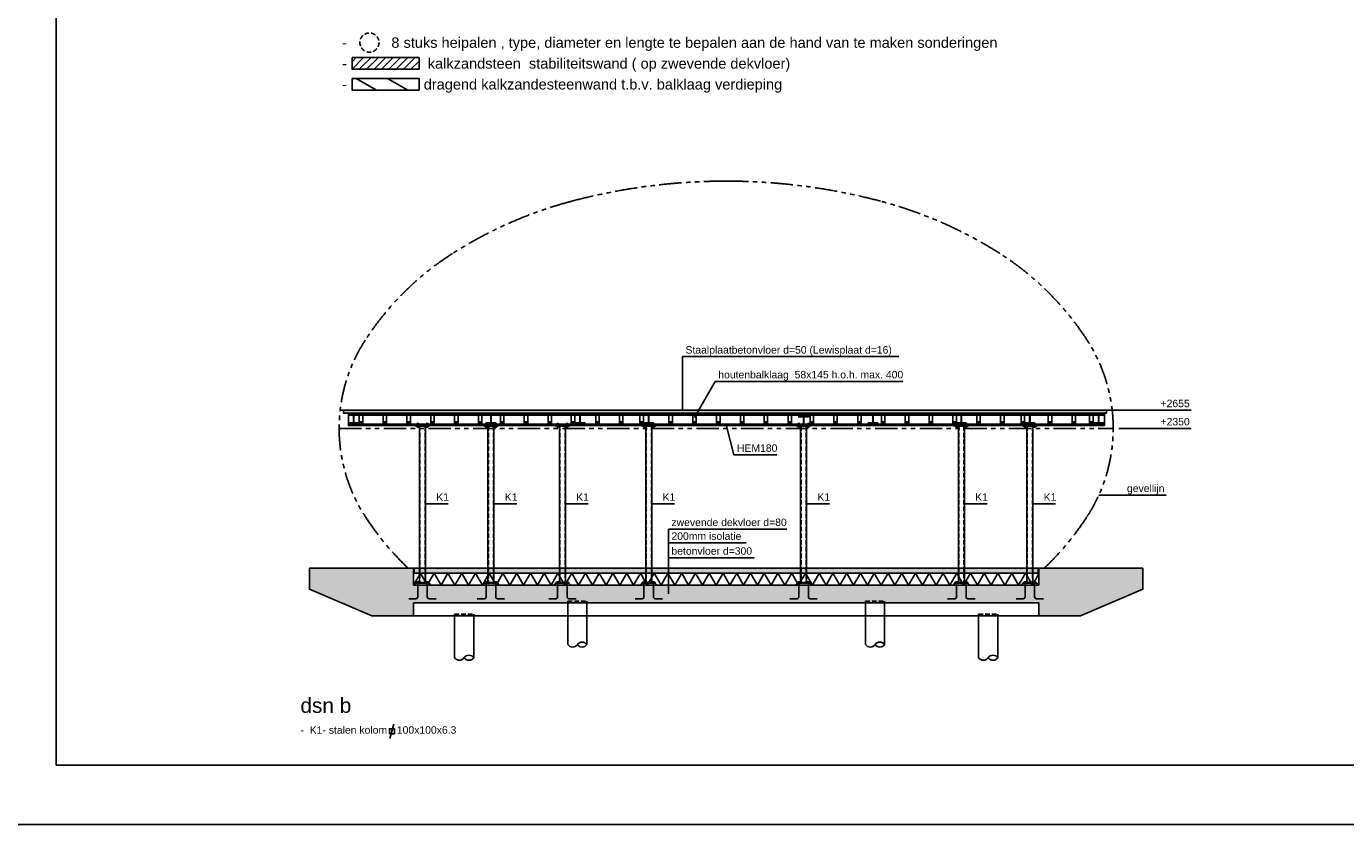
# Model space of a CAD drawing. Extents: x -29722 to 59460, y 0 to 42044.
# Tile 2 of 10: x 503 to 22658, y 0 to 13399. Entities that reach past the tile are written whole.
import ezdxf
from ezdxf.enums import TextEntityAlignment as Align

# ---------------------------------------------------------------- set-up
doc = ezdxf.new("R2010")
doc.units = 0
doc.header["$LTSCALE"] = 300
doc.header["$MEASUREMENT"] = 0
doc.linetypes.add('HIDDEN', pattern=[0.375, 0.25, -0.125])
doc.linetypes.add('PHANTOM', pattern=[2.5, 1.25, -0.25, 0.25, -0.25, 0.25, -0.25])
doc.layers.get('0').update_dxf_attribs({"linetype": 'CONTINUOUS'})
for name, color, linetype in [('02', 2, 'CONTINUOUS'), ('03', 7, 'CONTINUOUS'), ('05', 1, 'CONTINUOUS'), ('06', 7, 'HIDDEN'), ('08', 7, 'CONTINUOUS'), ('09', 3, 'PHANTOM'), ('16', 7, 'CONTINUOUS'), ('20', 7, 'CONTINUOUS'), ('22', 7, 'CONTINUOUS'), ('23', 2, 'CONTINUOUS'), ('24', 1, 'CONTINUOUS'), ('26', 8, 'CONTINUOUS'), ('30', 3, 'CONTINUOUS'), ('32', 4, 'CONTINUOUS'), ('33', 3, 'HIDDEN'), ('40', 251, 'CONTINUOUS'), ('51', 7, 'HIDDEN')]:
    doc.layers.add(name, color=color, linetype=linetype)
doc.styles.add('ZI-Arial', font='arial.ttf')

# ---------------------------------------------------------------- blocks, each defined once
blk = doc.blocks.new('KADER0')
at = {"layer": '05'}
blk.add_lwpolyline([(20, 20), (20, 820.88), (1169.2, 820.88), (1169.2, 20)], close=True, dxfattribs=at)
blk = doc.blocks.new('BORDER')
at = {"layer": '08'}
blk.add_line((0, 0), (1, 0), dxfattribs=at)
blk = doc.blocks.new('HE160Ad')
at = {"layer": '40'}
h = blk.add_hatch(color=256, dxfattribs=at)
h.dxf.hatch_style = 1
edge = h.paths.add_edge_path()
edge.add_line((-80, -76), (-80, -67))
edge.add_line((-80, -67), (-18, -67))
edge.add_arc((-18, -52), 15, -90, 0)
edge.add_line((-3, -52), (-3, 52))
edge.add_arc((-18, 52), 15, 0, 90)
edge.add_line((-18, 67), (-80, 67))
edge.add_line((-80, 67), (-80, 76))
edge.add_line((-80, 76), (80, 76))
edge.add_line((80, 76), (80, 67))
edge.add_line((80, 67), (18, 67))
edge.add_arc((18, 52), 15, 90, 180)
edge.add_line((3, 52), (3, -52))
edge.add_arc((18, -52), 15, 180, 270)
edge.add_line((18, -67), (80, -67))
edge.add_line((80, -67), (80, -76))
edge.add_line((80, -76), (-80, -76))
at = {"layer": '32'}
blk.add_lwpolyline([(-80, -76), (-80, -67), (-18, -67, 0.414214), (-3, -52), (-3, 52, 0.414214), (-18, 67), (-80, 67), (-80, 76), (80, 76), (80, 67), (18, 67, 0.414214), (3, 52), (3, -52, 0.414214), (18, -67), (80, -67), (80, -76), (-80, -76)], format="xyb", dxfattribs=at)
blk = doc.blocks.new('*U235')
at = {"layer": '22'}
for p, q in [((0, 0), (0, 1400)), ((0, 1400), (3971.164312, 1400))]:
    blk.add_line(p, q, dxfattribs=at)
at = {"layer": '22', "style": 'ZI-Arial'}
blk.add_attdef('TEKST', (100, 1500), '', height=250, dxfattribs=at)
blk = doc.blocks.new('*U236')
at = {"layer": '22'}
for p, q in [((0, 0), (0, 1217)), ((0, 1217), (2605, 1217))]:
    blk.add_line(p, q, dxfattribs=at)
at = {"layer": '22', "style": 'ZI-Arial'}
blk.add_attdef('TEKST', (100, 1317), '', height=250, dxfattribs=at)
blk = doc.blocks.new('*U237')
at = {"layer": '22'}
for p, q in [((0, 0), (0, 1217)), ((0, 1217), (2880, 1217))]:
    blk.add_line(p, q, dxfattribs=at)
at = {"layer": '22', "style": 'ZI-Arial'}
blk.add_attdef('TEKST', (100, 1317), '', height=250, dxfattribs=at)
blk = doc.blocks.new('*U239')
at = {"layer": '22'}
for p, q in [((0, 0), (700, 1212)), ((700, 1212), (6994, 1212))]:
    blk.add_line(p, q, dxfattribs=at)
at = {"layer": '22', "style": 'ZI-Arial'}
blk.add_attdef('TEKST', (800, 1312), '', height=250, dxfattribs=at)
blk = doc.blocks.new('*U238')
at = {"layer": '22'}
for p, q in [((0, 0), (0, 1800)), ((0, 1800), (7266, 1800))]:
    blk.add_line(p, q, dxfattribs=at)
at = {"layer": '22', "style": 'ZI-Arial'}
blk.add_attdef('TEKST', (100, 1900), '', height=250, dxfattribs=at)
blk = doc.blocks.new('*U240')
at = {"layer": '22'}
for p, q in [((0, 0), (252, -959)), ((252, -959), (1695, -959))]:
    blk.add_line(p, q, dxfattribs=at)
at = {"layer": '22', "style": 'ZI-Arial'}
blk.add_attdef('TEKST', (352, -859), '', height=250, dxfattribs=at)
blk = doc.blocks.new('KOKER22')
at = {"layer": '22'}
blk.add_line((0.19, -1.58), (1.48, 3.25), dxfattribs=at)
blk.add_lwpolyline([(0, 0), (1.67, 0), (1.67, 1.67), (0, 1.67)], close=True, dxfattribs=at)
at = {"layer": '22', "style": 'ZI-Arial', "flags": 8}
blk.add_attdef('TEKST', (2.5, 0), '', height=1, dxfattribs=at)
blk = doc.blocks.new('ZI_P_a')
at = {"layer": '06'}
blk.add_lwpolyline([(-161, 0), (-161, 30), (161, 30), (161, 0)], dxfattribs=at)
at = {"layer": '08'}
for p, q in [((-161, 0), (-161, -700)), ((161, 0), (161, -700))]:
    blk.add_line(p, q, dxfattribs=at)
for centre, start, end in [((81, -755), 34.1657, 145.8343), ((-80, -645), 214.1657, 325.8343), ((81, -645), 214.1657, 325.8343)]:
    blk.add_arc(centre, 97.3, start, end, dxfattribs=at)

msp = doc.modelspace()

# ---------------------------------------------------------------- hatches: boundary and pattern name
at = {"layer": '16'}
h = msp.add_hatch(dxfattribs=at)
h.set_pattern_fill('ANSI31', color=256, scale=700)
h.set_pattern_definition([(45, (74699.48, -207161.4), (-61.871843, 61.871843), [])])
h.paths.add_polyline_path([(5973, 12876), (7099, 12876), (7099, 12679), (5973, 12679)])
h = msp.add_hatch(dxfattribs=at)
h.set_pattern_fill('ANSI31', color=256, scale=2100, angle=105)
h.set_pattern_definition([(150, (74699.48, -207161.4), (-131.25, -227.33167), [])])
h.paths.add_polyline_path([(5973, 12526), (7099, 12526), (7099, 12329), (5973, 12329)])
at = {"layer": '40'}
h = msp.add_hatch(color=256, dxfattribs=at)
h.dxf.hatch_style = 1
h.paths.add_polyline_path([(5826, 6957), (18645, 6957), (18645, 6907), (5826, 6907)])
h = msp.add_hatch(color=256, dxfattribs=at)
h.dxf.hatch_style = 1
h.paths.add_polyline_path([(19255, 4302), (17505, 4302), (17505, 4022), (7005, 4022), (7005, 4302), (5255, 4302), (5255, 3952), (6305, 3502), (7005, 3502), (7005, 3722), (17505, 3722), (17505, 3502), (18205, 3502), (19255, 3952)])
h = msp.add_hatch(color=256, dxfattribs=at)
h.dxf.hatch_style = 1
h.paths.add_polyline_path([(7015, 4222), (17495, 4222), (17495, 4302), (7015, 4302)])

# ---------------------------------------------------------------- linework, layer by layer
at = {"layer": '02'}
msp.add_line((7005, 3502), (17505, 3502), dxfattribs=at)
at = {"layer": '03'}
for p, q in [((7045, 4052), (7015, 4022)), ((7265, 4052), (7295, 4022)), ((8195, 4052), (8165, 4022)), ((8415, 4052), (8445, 4022)), ((9395, 4052), (9365, 4022)), ((9615, 4052), (9645, 4022)), ((10845, 4052), (10815, 4022)), ((11065, 4052), (11095, 4022)), ((13445, 4052), (13415, 4022)), ((13665, 4052), (13695, 4022)), ((16095, 4052), (16065, 4022)), ((16315, 4052), (16345, 4022)), ((17245, 4052), (17215, 4022)), ((17465, 4052), (17495, 4022))]:
    msp.add_line(p, q, dxfattribs=at)
at = {"layer": '05'}
for points in [[(5826, 6957), (18645, 6957), (18645, 6907), (5826, 6907)], [(19255, 4302), (17505, 4302), (17505, 4022), (7005, 4022), (7005, 4302), (5255, 4302), (5255, 3952), (6305, 3502), (7005, 3502), (7005, 3722), (17505, 3722), (17505, 3502), (18205, 3502), (19255, 3952)], [(7015, 4222), (17495, 4222), (17495, 4302), (7015, 4302)]]:
    msp.add_lwpolyline(points, close=True, dxfattribs=at)
at = {"layer": '08'}
for p, q in [((6094, 6721), (6152, 6762)), ((6094, 6762), (6152, 6721)), ((6494, 6721), (6552, 6762)), ((6494, 6762), (6552, 6721)), ((6894, 6721), (6952, 6762)), ((6894, 6762), (6952, 6721)), ((7294, 6721), (7352, 6762)), ((7294, 6762), (7352, 6721)), ((7694, 6711), (7752, 6762)), ((7694, 6762), (7752, 6711)), ((8094, 6711), (8152, 6762)), ((8094, 6762), (8152, 6711)), ((8464, 6721), (8522, 6762)), ((8464, 6762), (8522, 6721)), ((8864, 6721), (8922, 6762)), ((8864, 6762), (8922, 6721)), ((9264, 6721), (9322, 6762)), ((9264, 6762), (9322, 6721)), ((9654, 6721), (9712, 6762)), ((9654, 6762), (9712, 6721)), ((10064, 6721), (10122, 6762)), ((10064, 6762), (10122, 6721)), ((10464, 6721), (10522, 6762)), ((10464, 6762), (10522, 6721)), ((10807, 6721), (10865, 6762)), ((10807, 6762), (10865, 6721)), ((11294, 6721), (11352, 6762)), ((11294, 6762), (11352, 6721)), ((11694, 6721), (11752, 6762)), ((11694, 6762), (11752, 6721)), ((12094, 6721), (12152, 6762)), ((12094, 6762), (12152, 6721)), ((12494, 6721), (12552, 6762)), ((12494, 6762), (12552, 6721)), ((12894, 6721), (12952, 6762)), ((12894, 6762), (12952, 6721)), ((13294, 6721), (13352, 6762)), ((13294, 6762), (13352, 6721)), ((13664, 6721), (13722, 6762)), ((13664, 6762), (13722, 6721)), ((14064, 6721), (14122, 6762)), ((14064, 6762), (14122, 6721)), ((14464, 6721), (14522, 6762)), ((14464, 6762), (14522, 6721)), ((14864, 6721), (14922, 6762)), ((14864, 6762), (14922, 6721)), ((15264, 6721), (15322, 6762)), ((15264, 6762), (15322, 6721)), ((15664, 6721), (15722, 6762)), ((15664, 6762), (15722, 6721)), ((16064, 6721), (16122, 6762)), ((16064, 6762), (16122, 6721)), ((16464, 6721), (16522, 6762)), ((16464, 6762), (16522, 6721)), ((16864, 6721), (16922, 6762)), ((16864, 6762), (16922, 6721)), ((17207, 6721), (17265, 6762)), ((17207, 6762), (17265, 6721)), ((17664, 6721), (17722, 6762)), ((17664, 6762), (17722, 6721)), ((18064, 6721), (18122, 6762)), ((18064, 6762), (18122, 6721)), ((18359, 6721), (18417, 6762)), ((18359, 6762), (18417, 6721))]:
    msp.add_line(p, q, dxfattribs=at)
for points in [[(5973, 12876), (7099, 12876), (7099, 12679), (5973, 12679)], [(5973, 12526), (7099, 12526), (7099, 12329), (5973, 12329)], [(6094, 6907), (6152, 6907), (6152, 6762), (6094, 6762)], [(6494, 6907), (6552, 6907), (6552, 6762), (6494, 6762)], [(6894, 6907), (6952, 6907), (6952, 6762), (6894, 6762)], [(7294, 6907), (7352, 6907), (7352, 6762), (7294, 6762)], [(7694, 6907), (7752, 6907), (7752, 6762), (7694, 6762)], [(8094, 6907), (8152, 6907), (8152, 6762), (8094, 6762)], [(8464, 6907), (8522, 6907), (8522, 6762), (8464, 6762)], [(8864, 6907), (8922, 6907), (8922, 6762), (8864, 6762)], [(9264, 6907), (9322, 6907), (9322, 6762), (9264, 6762)], [(9654, 6907), (9712, 6907), (9712, 6762), (9654, 6762)], [(10064, 6907), (10122, 6907), (10122, 6762), (10064, 6762)], [(10464, 6907), (10522, 6907), (10522, 6762), (10464, 6762)], [(10807, 6907), (10865, 6907), (10865, 6762), (10807, 6762)], [(11294, 6907), (11352, 6907), (11352, 6762), (11294, 6762)], [(11694, 6907), (11752, 6907), (11752, 6762), (11694, 6762)], [(12094, 6907), (12152, 6907), (12152, 6762), (12094, 6762)], [(12494, 6907), (12552, 6907), (12552, 6762), (12494, 6762)], [(12894, 6907), (12952, 6907), (12952, 6762), (12894, 6762)], [(13294, 6907), (13352, 6907), (13352, 6762), (13294, 6762)], [(13664, 6907), (13722, 6907), (13722, 6762), (13664, 6762)], [(14064, 6907), (14122, 6907), (14122, 6762), (14064, 6762)], [(14464, 6907), (14522, 6907), (14522, 6762), (14464, 6762)], [(14864, 6907), (14922, 6907), (14922, 6762), (14864, 6762)], [(15264, 6907), (15322, 6907), (15322, 6762), (15264, 6762)], [(15664, 6907), (15722, 6907), (15722, 6762), (15664, 6762)], [(16064, 6907), (16122, 6907), (16122, 6762), (16064, 6762)], [(16464, 6907), (16522, 6907), (16522, 6762), (16464, 6762)], [(16864, 6907), (16922, 6907), (16922, 6762), (16864, 6762)], [(17207, 6907), (17265, 6907), (17265, 6762), (17207, 6762)], [(17664, 6907), (17722, 6907), (17722, 6762), (17664, 6762)], [(18064, 6907), (18122, 6907), (18122, 6762), (18064, 6762)], [(18359, 6907), (18417, 6907), (18417, 6762), (18359, 6762)], [(6094, 6762), (6152, 6762), (6152, 6721), (6094, 6721)], [(6494, 6762), (6552, 6762), (6552, 6721), (6494, 6721)], [(6894, 6762), (6952, 6762), (6952, 6721), (6894, 6721)], [(7294, 6762), (7352, 6762), (7352, 6721), (7294, 6721)], [(7694, 6762), (7752, 6762), (7752, 6711), (7694, 6711)], [(8094, 6762), (8152, 6762), (8152, 6711), (8094, 6711)], [(8464, 6762), (8522, 6762), (8522, 6721), (8464, 6721)], [(8864, 6762), (8922, 6762), (8922, 6721), (8864, 6721)], [(9264, 6762), (9322, 6762), (9322, 6721), (9264, 6721)], [(9654, 6762), (9712, 6762), (9712, 6721), (9654, 6721)], [(10064, 6762), (10122, 6762), (10122, 6721), (10064, 6721)], [(10464, 6762), (10522, 6762), (10522, 6721), (10464, 6721)], [(10807, 6762), (10865, 6762), (10865, 6721), (10807, 6721)], [(11294, 6762), (11352, 6762), (11352, 6721), (11294, 6721)], [(11694, 6762), (11752, 6762), (11752, 6721), (11694, 6721)], [(12094, 6762), (12152, 6762), (12152, 6721), (12094, 6721)], [(12494, 6762), (12552, 6762), (12552, 6721), (12494, 6721)], [(12894, 6762), (12952, 6762), (12952, 6721), (12894, 6721)], [(13294, 6762), (13352, 6762), (13352, 6721), (13294, 6721)], [(13664, 6762), (13722, 6762), (13722, 6721), (13664, 6721)], [(14064, 6762), (14122, 6762), (14122, 6721), (14064, 6721)], [(14464, 6762), (14522, 6762), (14522, 6721), (14464, 6721)], [(14864, 6762), (14922, 6762), (14922, 6721), (14864, 6721)], [(15264, 6762), (15322, 6762), (15322, 6721), (15264, 6721)], [(15664, 6762), (15722, 6762), (15722, 6721), (15664, 6721)], [(16064, 6762), (16122, 6762), (16122, 6721), (16064, 6721)], [(16464, 6762), (16522, 6762), (16522, 6721), (16464, 6721)], [(16864, 6762), (16922, 6762), (16922, 6721), (16864, 6721)], [(17207, 6762), (17265, 6762), (17265, 6721), (17207, 6721)], [(17664, 6762), (17722, 6762), (17722, 6721), (17664, 6721)], [(18064, 6762), (18122, 6762), (18122, 6721), (18064, 6721)], [(18359, 6762), (18417, 6762), (18417, 6721), (18359, 6721)]]:
    msp.add_lwpolyline(points, close=True, dxfattribs=at)
at = {"layer": '09'}
for p, q in [((5773, 6957), (18738, 6957)), ((5755, 6652), (18755, 6652))]:
    msp.add_line(p, q, dxfattribs=at)
for points in [[(18755, 6652, 0.144878), (18318, 8131, 0.107174), (16852, 9587, 0.077575), (14849, 10465, 0.064725), (12255, 10802, 0.064725), (9661, 10465, 0.077575), (7659, 9587, 0.107174), (6193, 8131, 0.144878), (5755, 6652, 0.144878), (6193, 5173, 0.058201), (6915, 4302, 0.077575)], [(17596, 4302, 0.058201), (18318, 5173, 0.144878), (18755, 6652, 0.144878)]]:
    msp.add_lwpolyline(points, format="xyb", dxfattribs=at)
at = {"layer": '20'}
for p, q in [((7205, 5386), (7588, 5386)), ((8355, 5386), (8738, 5386)), ((9555, 5386), (9938, 5386)), ((11005, 5386), (11388, 5386)), ((13605, 5386), (13988, 5386)), ((16255, 5386), (16638, 5386)), ((17405, 5386), (17788, 5386))]:
    msp.add_line(p, q, dxfattribs=at)
at = {"layer": '22'}
for p, q in [((18738, 6957), (20065, 6957)), ((18852, 6652), (20065, 6652)), ((19645, 5532), (18514, 5532))]:
    msp.add_line(p, q, dxfattribs=at)
at = {"layer": '26'}
msp.add_lwpolyline([(7005, 4022), (7121, 4222), (7236, 4022), (7352, 4222), (7467, 4022), (7583, 4222), (7698, 4022), (7814, 4222), (7929, 4022), (8045, 4222), (8160, 4022), (8276, 4222), (8391, 4022), (8506, 4222), (8622, 4022), (8737, 4222), (8853, 4022), (8968, 4222), (9084, 4022), (9199, 4222), (9315, 4022), (9430, 4222), (9546, 4022), (9661, 4222), (9777, 4022), (9892, 4222), (10008, 4022), (10123, 4222), (10239, 4022), (10354, 4222), (10469, 4022), (10585, 4222), (10700, 4022), (10816, 4222), (10931, 4022), (11047, 4222), (11162, 4022), (11278, 4222), (11393, 4022), (11509, 4222), (11624, 4022), (11740, 4222), (11855, 4022), (11971, 4222), (12086, 4022), (12202, 4222), (12317, 4022), (12432, 4222), (12548, 4022), (12663, 4222), (12779, 4022), (12894, 4222), (13010, 4022), (13125, 4222), (13241, 4022), (13356, 4222), (13472, 4022), (13587, 4222), (13703, 4022), (13818, 4222), (13934, 4022), (14049, 4222), (14164, 4022), (14280, 4222), (14395, 4022), (14511, 4222), (14626, 4022), (14742, 4222), (14857, 4022), (14973, 4222), (15088, 4022), (15204, 4222), (15319, 4022), (15435, 4222), (15550, 4022), (15666, 4222), (15781, 4022), (15897, 4222), (16012, 4022), (16127, 4222), (16243, 4022), (16358, 4222), (16474, 4022), (16589, 4222), (16705, 4022), (16820, 4222), (16936, 4022), (17051, 4222), (17167, 4022), (17282, 4222), (17398, 4022), (17505, 4209)], dxfattribs=at)
at = {"layer": '30'}
for p, q in [((7105, 6687), (7105, 4062)), ((7205, 6687), (7205, 4062)), ((8255, 6687), (8255, 4062)), ((8355, 6687), (8355, 4062)), ((9455, 6687), (9455, 4062)), ((9555, 6687), (9555, 4062)), ((10905, 6687), (10905, 4062)), ((11005, 6687), (11005, 4062)), ((13505, 6687), (13505, 4062)), ((13605, 6687), (13605, 4062)), ((16155, 6687), (16155, 4062)), ((16255, 6687), (16255, 4062)), ((17305, 6687), (17305, 4062)), ((17405, 6687), (17405, 4062))]:
    msp.add_line(p, q, dxfattribs=at)
for points in [[(5911, 6897), (18608, 6897), (18608, 6697), (5911, 6697)], [(5911, 6873), (18608, 6873), (18608, 6721), (5911, 6721)], [(7045, 6697), (7265, 6697), (7265, 6687), (7045, 6687)], [(8195, 6697), (8415, 6697), (8415, 6687), (8195, 6687)], [(9395, 6697), (9615, 6697), (9615, 6687), (9395, 6687)], [(10845, 6697), (11065, 6697), (11065, 6687), (10845, 6687)], [(13445, 6697), (13665, 6697), (13665, 6687), (13445, 6687)], [(16095, 6697), (16315, 6697), (16315, 6687), (16095, 6687)], [(17245, 6697), (17465, 6697), (17465, 6687), (17245, 6687)], [(7045, 4052), (7265, 4052), (7265, 4062), (7045, 4062)], [(8195, 4052), (8415, 4052), (8415, 4062), (8195, 4062)], [(9395, 4052), (9615, 4052), (9615, 4062), (9395, 4062)], [(10845, 4052), (11065, 4052), (11065, 4062), (10845, 4062)], [(13445, 4052), (13665, 4052), (13665, 4062), (13445, 4062)], [(16095, 4052), (16315, 4052), (16315, 4062), (16095, 4062)], [(17245, 4052), (17465, 4052), (17465, 4062), (17245, 4062)]]:
    msp.add_lwpolyline(points, close=True, dxfattribs=at)
at = {"layer": '32'}
for p, q in [((7059, 6734), (7091, 6734)), ((7059, 6674), (7091, 6674)), ((7075, 6674), (7075, 6745)), ((7251, 6734), (7219, 6734)), ((7251, 6674), (7219, 6674)), ((7235, 6674), (7235, 6747)), ((8209, 6734), (8241, 6734)), ((8209, 6674), (8241, 6674)), ((8225, 6674), (8225, 6745)), ((8401, 6734), (8369, 6734)), ((8401, 6674), (8369, 6674)), ((8385, 6674), (8385, 6747)), ((9409, 6734), (9441, 6734)), ((9409, 6674), (9441, 6674)), ((9425, 6674), (9425, 6745)), ((9601, 6734), (9569, 6734)), ((9601, 6674), (9569, 6674)), ((9585, 6674), (9585, 6747)), ((10859, 6734), (10891, 6734)), ((10859, 6674), (10891, 6674)), ((10875, 6674), (10875, 6745)), ((11051, 6734), (11019, 6734)), ((11051, 6674), (11019, 6674)), ((11035, 6674), (11035, 6747)), ((13459, 6734), (13491, 6734)), ((13459, 6674), (13491, 6674)), ((13475, 6674), (13475, 6745)), ((13651, 6734), (13619, 6734)), ((13651, 6674), (13619, 6674)), ((13635, 6674), (13635, 6747)), ((16109, 6734), (16141, 6734)), ((16109, 6674), (16141, 6674)), ((16125, 6674), (16125, 6745)), ((16301, 6734), (16269, 6734)), ((16301, 6674), (16269, 6674)), ((16285, 6674), (16285, 6747)), ((17259, 6734), (17291, 6734)), ((17259, 6674), (17291, 6674)), ((17275, 6674), (17275, 6745)), ((17451, 6734), (17419, 6734)), ((17451, 6674), (17419, 6674)), ((17435, 6674), (17435, 6747)), ((7059, 4075), (7091, 4075)), ((7251, 4075), (7219, 4075)), ((8209, 4075), (8241, 4075)), ((8401, 4075), (8369, 4075)), ((9409, 4075), (9441, 4075)), ((9601, 4075), (9569, 4075)), ((10859, 4075), (10891, 4075)), ((11051, 4075), (11019, 4075)), ((13459, 4075), (13491, 4075)), ((13651, 4075), (13619, 4075)), ((16109, 4075), (16141, 4075)), ((16301, 4075), (16269, 4075)), ((17259, 4075), (17291, 4075)), ((17451, 4075), (17419, 4075))]:
    msp.add_line(p, q, dxfattribs=at)
for points in [[(5914, 6735), (5914, 6744), (5981, 6744, 0.414214), (5996, 6759), (5996, 6863, 0.414214), (5981, 6878), (5914, 6878), (5914, 6887), (6084, 6887), (6084, 6878), (6017, 6878, 0.414214), (6002, 6863), (6002, 6759, 0.414214), (6017, 6744), (6084, 6744), (6084, 6735), (5914, 6735)], [(18427, 6735), (18427, 6744), (18494, 6744, 0.414214), (18509, 6759), (18509, 6863, 0.414214), (18494, 6878), (18427, 6878), (18427, 6887), (18597, 6887), (18597, 6878), (18530, 6878, 0.414214), (18515, 6863), (18515, 6759, 0.414214), (18530, 6744), (18597, 6744), (18597, 6735), (18427, 6735)], [(7075, 4082), (7075, 3822, -0.414214), (7045, 3792), (6925, 3792)], [(7235, 4082), (7235, 3822, 0.414214), (7265, 3792), (7385, 3792)], [(8225, 4082), (8225, 3822, -0.414214), (8195, 3792), (8075, 3792)], [(8385, 4082), (8385, 3822, 0.414214), (8415, 3792), (8535, 3792)], [(9425, 4082), (9425, 3822, -0.414214), (9395, 3792), (9275, 3792)], [(9585, 4082), (9585, 3822, 0.414214), (9615, 3792), (9735, 3792)], [(10875, 4082), (10875, 3822, -0.414214), (10845, 3792), (10725, 3792)], [(11035, 4082), (11035, 3822, 0.414214), (11065, 3792), (11185, 3792)], [(13475, 4082), (13475, 3822, -0.414214), (13445, 3792), (13325, 3792)], [(13635, 4082), (13635, 3822, 0.414214), (13665, 3792), (13785, 3792)], [(16125, 4082), (16125, 3822, -0.414214), (16095, 3792), (15975, 3792)], [(16285, 4082), (16285, 3822, 0.414214), (16315, 3792), (16435, 3792)], [(17275, 4082), (17275, 3822, -0.414214), (17245, 3792), (17125, 3792)], [(17435, 4082), (17435, 3822, 0.414214), (17465, 3792), (17585, 3792)]]:
    msp.add_lwpolyline(points, format="xyb", dxfattribs=at)
at = {"layer": '33'}
for p, q in [((7112, 6687), (7112, 4062)), ((7199, 6687), (7199, 4062)), ((8262, 6687), (8262, 4062)), ((8349, 6687), (8349, 4062)), ((9462, 6687), (9462, 4062)), ((9549, 6687), (9549, 4062)), ((10912, 6687), (10912, 4062)), ((10999, 6687), (10999, 4062)), ((13512, 6687), (13512, 4062)), ((13599, 6687), (13599, 4062)), ((16162, 6687), (16162, 4062)), ((16249, 6687), (16249, 4062)), ((17312, 6687), (17312, 4062)), ((17399, 6687), (17399, 4062))]:
    msp.add_line(p, q, dxfattribs=at)
at = {"layer": '51'}
msp.add_circle((6264, 13128), 161, dxfattribs=at)

# ---------------------------------------------------------------- block references
for name, xscale, yscale, zscale in [('BORDER', 59460, 42044, 59460), ('KADER0', 50, 50, 50)]:
    msp.add_blockref(name, (0, 0), dxfattribs=dict(xscale=xscale, yscale=yscale, zscale=zscale))
at = {"xscale": 0.5, "yscale": 0.5, "zscale": 0.5}
for name, p, values in [('*U238', (11522, 6957), {'TEKST': 'Staalplaatbetonvloer d=50 (Lewisplaat d=16)'}), ('*U239', (11723, 6835), {'TEKST': 'houtenbalklaag  58x145 h.o.h. max. 400'}), ('*U240', (12260, 6687), {'TEKST': 'HEM180'}), ('*U235', (11286, 4262), {'TEKST': 'zwevende dekvloer d=80'}), ('*U236', (11286, 4122), {'TEKST': '200mm isolatie'}), ('*U237', (11286, 3872), {'TEKST': 'betonvloer d=300'})]:
    msp.add_blockref(name, p, dxfattribs=at).add_auto_attribs(values)
for name, p in [('HE160Ad', (8305, 6811)), ('HE160Ad', (9802, 6811)), ('HE160Ad', (10955, 6811)), ('HE160Ad', (14720, 6811)), ('HE160Ad', (16205, 6811)), ('HE160Ad', (17355, 6811)), ('HE160Ad', (13555, 6778)), ('ZI_P_a', (9755, 3722)), ('ZI_P_a', (14755, 3722)), ('ZI_P_a', (7855, 3502)), ('ZI_P_a', (16655, 3502))]:
    msp.add_blockref(name, p)
ref = msp.add_blockref('KOKER22', (6599, 1526), dxfattribs=dict(xscale=50, yscale=50, zscale=50))
ref.add_attrib('TEKST', '-  K1- stalen kolom', dxfattribs={"layer": '22', "height": 125, "style": 'ZI-Arial', "flags": 8}).set_placement((6561, 1526), align=Align.RIGHT)
ref.add_attrib('TEKST', '100x100x6.3', (6724, 1526), dxfattribs={"layer": '22', "height": 125, "style": 'ZI-Arial', "flags": 8})

# ---------------------------------------------------------------- texts
at = {"layer": '22', "style": 'ZI-Arial'}
for s, p in [('+2655', (19550, 7007)), ('+2350', (19550, 6702)), ('K1', (7387, 5436)), ('K1', (8537, 5436)), ('K1', (9737, 5436)), ('K1', (11187, 5436)), ('K1', (13787, 5436)), ('K1', (16437, 5436)), ('K1', (17587, 5436)), ('gevellijn', (18986, 5582))]:
    msp.add_text(s, height=125, dxfattribs=at).set_placement(p)
at = {"layer": '23', "style": 'ZI-Arial'}
for s, p in [('-           8 stuks heipalen , type, diameter en lengte te bepalen aan de hand van te maken sonderingen', (5804, 13040)), ('-                    kalkzandsteen  stabiliteitswand ( op zwevende dekvloer)', (5804, 12690)), ('-                   dragend kalkzandesteenwand t.b.v. balklaag verdieping', (5804, 12340))]:
    msp.add_text(s, height=175, dxfattribs=at).set_placement(p)
at = {"layer": '24', "style": 'ZI-Arial'}
msp.add_text('dsn b', height=250, dxfattribs=at).set_placement((5105, 1876))

doc.saveas('drawing.dxf')
